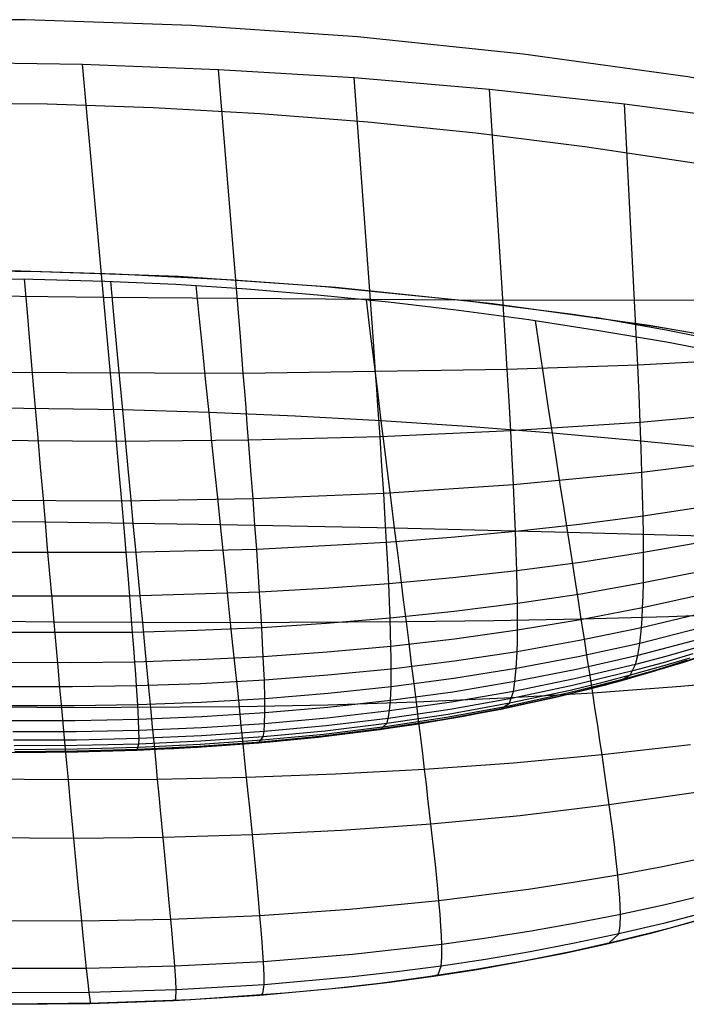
# Model space of a CAD drawing. Header units: millimetres. Extents: x -58 to 58, y -58 to 57.
# Tile 33 of 40: x 1 to 9, y 46 to 57. Entities that reach past the tile are written whole.
import ezdxf

# ---------------------------------------------------------------- set-up
doc = ezdxf.new("R2010")
doc.units = ezdxf.units.MM
doc.header["$MEASUREMENT"] = 0
doc.layers.add('Predefinito', color=5, linetype='Continuous')

msp = doc.modelspace()

# ---------------------------------------------------------------- linework, layer by layer
at = {"layer": 'Predefinito'}
for points in [[(20.39, 53.763), (18.522, 54.435), (16.632, 55.042), (14.722, 55.583), (12.795, 56.058), (10.852, 56.467), (8.897, 56.808), (6.931, 57.081), (4.957, 57.286), (2.976, 57.423), (0.992, 57.491), (-0.992, 57.491), (-2.976, 57.423), (-4.957, 57.286), (-6.931, 57.081), (-8.897, 56.808), (-10.852, 56.467), (-12.795, 56.058), (-14.722, 55.583), (-16.632, 55.042)], [(0, 56.5), (1.254, 56.486), (2.519, 56.444), (3.793, 56.373), (5.077, 56.271), (6.368, 56.14), (7.667, 55.977), (8.971, 55.783), (10.281, 55.557), (11.594, 55.298), (12.911, 55.005), (14.228, 54.679), (15.546, 54.319), (16.864, 53.925), (18.179, 53.496), (19.49, 53.032), (20.797, 52.533)], [(21.073, 50.261), (19.326, 50.958), (17.556, 51.595), (15.764, 52.17), (13.954, 52.683), (12.127, 53.134), (10.286, 53.521), (8.433, 53.844), (6.569, 54.103), (4.698, 54.297), (2.821, 54.427), (0.941, 54.492), (-0.941, 54.492), (-2.821, 54.427), (-4.698, 54.297), (-6.569, 54.103), (-8.433, 53.844), (-10.286, 53.521), (-12.127, 53.134), (-13.954, 52.683), (-15.764, 52.17), (-17.556, 51.595)], [(9.011, 49.881), (8.457, 49.707), (7.898, 49.549), (7.336, 49.409), (6.77, 49.284), (6.201, 49.174), (5.631, 49.079), (5.058, 48.998), (4.485, 48.929), (3.911, 48.872), (3.337, 48.827), (2.764, 48.793), (1.621, 48.752), (0.488, 48.745)], [(9.114, 49.916), (8.768, 49.802), (8.42, 49.696), (8.071, 49.596), (7.719, 49.503), (7.366, 49.416), (6.655, 49.26), (5.939, 49.129), (5.22, 49.019), (4.499, 48.93), (3.774, 48.861), (3.046, 48.809), (2.322, 48.773), (1.603, 48.752), (0.867, 48.744)], [(9.244, 46.811), (8.668, 46.65), (8.092, 46.505), (7.516, 46.375), (6.94, 46.26), (6.366, 46.159), (5.794, 46.07), (5.223, 45.994), (4.655, 45.93), (4.09, 45.877), (2.969, 45.799), (1.864, 45.757), (0.777, 45.744)]]:
    msp.add_lwpolyline(points, dxfattribs=at)
at = {"layer": 'Predefinito', "extrusion": (0.459919, 0.537098, 0.707107)}
for points in [[(23.377, 97.594), (23.358, 98.255), (23.352, 98.914), (23.361, 99.571), (23.384, 100.226), (23.421, 100.879), (23.472, 101.53), (23.537, 102.178), (23.618, 102.825), (23.713, 103.469), (23.823, 104.112), (23.948, 104.752), (24.088, 105.39), (24.243, 106.025), (24.414, 106.659), (24.601, 107.29), (24.803, 107.919), (25.021, 108.545), (25.253, 109.164), (25.498, 109.775), (25.756, 110.379), (26.027, 110.975), (26.31, 111.563), (26.606, 112.145), (26.913, 112.719), (27.232, 113.287), (27.562, 113.849), (27.902, 114.404), (28.253, 114.953), (28.985, 116.033), (29.755, 117.091), (30.559, 118.129), (31.394, 119.148), (32.251, 120.147), (33.13, 121.125), (34.033, 122.077), (34.497, 122.541), (34.971, 122.995), (35.456, 123.437), (35.954, 123.866), (36.209, 124.074), (36.467, 124.279), (36.731, 124.479), (36.999, 124.674), (37.272, 124.864), (37.549, 125.047), (37.832, 125.223), (38.118, 125.39), (38.408, 125.549), (38.703, 125.697), (38.852, 125.768), (39.003, 125.836), (39.155, 125.901), (39.308, 125.964), (39.463, 126.023), (39.62, 126.079), (39.778, 126.132), (39.937, 126.182), (40.098, 126.228), (40.259, 126.27), (40.421, 126.308), (40.584, 126.343), (40.747, 126.373), (40.91, 126.398), (41.074, 126.42), (41.238, 126.437), (41.403, 126.45), (41.569, 126.458), (41.735, 126.461), (41.902, 126.46), (42.069, 126.454), (42.236, 126.443), (42.402, 126.428), (42.567, 126.408), (42.731, 126.384), (42.894, 126.355), (43.055, 126.321), (43.215, 126.284), (43.374, 126.242), (43.532, 126.196), (43.688, 126.146), (43.844, 126.092), (43.998, 126.034), (44.152, 125.972), (44.304, 125.907), (44.456, 125.838), (44.606, 125.765), (44.754, 125.689), (44.901, 125.61), (45.045, 125.528), (45.189, 125.443), (45.33, 125.356), (45.469, 125.266), (45.607, 125.174), (45.878, 124.982), (46.142, 124.782), (46.401, 124.574), (46.655, 124.357)], [(45.634, 129.75), (45.323, 129.9), (45.166, 129.971), (45.008, 130.039), (44.85, 130.103), (44.69, 130.165), (44.529, 130.223), (44.367, 130.279), (44.205, 130.331), (44.041, 130.38), (43.876, 130.426), (43.71, 130.469), (43.543, 130.508), (43.375, 130.543), (43.206, 130.576), (43.036, 130.605), (42.865, 130.63), (42.694, 130.651), (42.522, 130.669), (42.351, 130.683), (42.179, 130.694), (42.008, 130.7), (41.837, 130.704), (41.666, 130.703), (41.495, 130.699), (41.325, 130.691), (41.155, 130.68), (40.984, 130.665), (40.814, 130.647), (40.644, 130.625), (40.475, 130.599), (40.305, 130.57), (40.135, 130.538), (39.966, 130.502), (39.798, 130.463), (39.631, 130.421), (39.465, 130.376), (39.3, 130.328), (39.136, 130.277), (38.974, 130.223), (38.652, 130.108), (38.335, 129.983), (38.022, 129.847), (37.712, 129.702), (37.406, 129.548), (37.103, 129.385), (36.804, 129.214), (36.51, 129.037), (36.22, 128.853), (35.935, 128.663), (35.655, 128.468), (35.38, 128.268), (34.84, 127.855), (34.315, 127.424), (33.804, 126.979), (33.303, 126.521), (32.812, 126.051), (32.331, 125.572), (31.391, 124.586), (30.476, 123.573), (29.586, 122.541), (28.721, 121.493), (27.884, 120.425), (27.08, 119.337), (26.309, 118.225), (25.576, 117.088), (25.224, 116.51), (24.881, 115.925), (24.55, 115.333), (24.228, 114.734), (23.918, 114.128), (23.619, 113.514), (23.331, 112.893), (23.055, 112.265), (22.792, 111.632), (22.543, 110.996), (22.307, 110.358), (22.086, 109.716), (21.877, 109.071), (21.683, 108.423), (21.502, 107.772), (21.334, 107.118), (21.18, 106.461), (21.039, 105.8), (20.911, 105.137), (20.796, 104.47), (20.695, 103.801), (20.607, 103.128), (20.532, 102.453), (20.47, 101.774), (20.422, 101.092), (20.386, 100.408)]]:
    msp.add_lwpolyline(points, dxfattribs=at)
at = {"layer": 'Predefinito', "extrusion": (0.998112, 0.044853, -0.041956)}
msp.add_lwpolyline([(54.294, 28.839), (54.386, 28.753)], dxfattribs=at)
at = {"layer": 'Predefinito', "extrusion": (0.997859, 0.047644, -0.044804)}
msp.add_lwpolyline([(54.219, 28.898), (54.312, 28.811)], dxfattribs=at)
at = {"layer": 'Predefinito', "extrusion": (0.997535, 0.050859, -0.048341)}
msp.add_lwpolyline([(54.121, 28.974), (54.217, 28.884)], dxfattribs=at)
at = {"layer": 'Predefinito', "extrusion": (0.996771, 0.057144, -0.056418)}
msp.add_lwpolyline([(53.865, 29.176), (53.972, 29.071)], dxfattribs=at)
at = {"layer": 'Predefinito', "extrusion": (0.995751, 0.063504, -0.066683)}
msp.add_lwpolyline([(53.525, 29.461), (53.651, 29.329)], dxfattribs=at)
at = {"layer": 'Predefinito', "extrusion": (0.994398, 0.069468, -0.079662)}
msp.add_lwpolyline([(53.109, 29.846), (53.262, 29.671)], dxfattribs=at)
at = {"layer": 'Predefinito', "extrusion": (1, 0, 0)}
for points in [[(46.65, 60.001), (46.65, 202.014)], [(45.877, 59.999), (45.877, 205.579)]]:
    msp.add_lwpolyline(points, dxfattribs=at)
at = {"layer": 'Predefinito'}
for points in [[(0.051, 56.983, 29.502), (1.675, 56.96, 29.502), (3.298, 56.899, 29.51), (4.917, 56.8, 29.525), (6.532, 56.663, 29.548), (8.139, 56.488, 29.578), (9.741, 56.276, 29.616)], [(2.322, 48.773, 60), (2.347, 48.849, 53.523), (2.349, 48.915, 51.905), (2.348, 49.011, 50.288), (2.343, 49.143, 48.671), (2.334, 49.317, 47.058), (2.327, 49.423, 46.254), (2.32, 49.542, 45.452), (2.31, 49.677, 44.653), (2.3, 49.828, 43.858), (2.287, 49.996, 43.067), (2.273, 50.182, 42.279), (2.256, 50.388, 41.498), (2.238, 50.614, 40.722), (2.218, 50.863, 39.953), (2.195, 51.133, 39.19), (2.17, 51.428, 38.434), (2.142, 51.748, 37.688), (2.112, 52.092, 36.952), (2.08, 52.46, 36.226), (2.063, 52.652, 35.869), (2.045, 52.851, 35.515), (2.027, 53.057, 35.164), (2.008, 53.27, 34.818), (1.988, 53.49, 34.479), (1.675, 56.96, 29.502)], [(3.774, 48.861, 60), (3.831, 48.935, 53.531), (3.84, 48.999, 51.914), (3.847, 49.092, 50.299), (3.85, 49.22, 48.684), (3.85, 49.39, 47.073), (3.844, 49.61, 45.468), (3.839, 49.742, 44.67), (3.832, 49.89, 43.875), (3.824, 50.054, 43.085), (3.814, 50.237, 42.298), (3.802, 50.439, 41.517), (3.788, 50.661, 40.742), (3.771, 50.905, 39.973), (3.753, 51.171, 39.21), (3.732, 51.461, 38.455), (3.709, 51.774, 37.708), (3.684, 52.112, 36.972), (3.656, 52.474, 36.246), (3.641, 52.663, 35.888), (3.626, 52.859, 35.534), (3.61, 53.061, 35.183), (3.593, 53.271, 34.837), (3.558, 53.709, 34.161), (3.298, 56.899, 29.51)], [(5.22, 49.019, 60), (5.306, 49.093, 53.545), (5.323, 49.155, 51.932), (5.338, 49.244, 50.32), (5.349, 49.367, 48.71), (5.356, 49.531, 47.101), (5.358, 49.744, 45.5), (5.358, 49.871, 44.704), (5.355, 50.014, 43.91), (5.351, 50.173, 43.121), (5.345, 50.35, 42.336), (5.338, 50.545, 41.556), (5.328, 50.76, 40.781), (5.316, 50.996, 40.012), (5.303, 51.253, 39.25), (5.287, 51.534, 38.495), (5.268, 51.837, 37.748), (5.247, 52.165, 37.011), (5.224, 52.515, 36.285), (5.199, 52.887, 35.572), (5.186, 53.083, 35.22), (5.172, 53.286, 34.873), (5.141, 53.71, 34.194), (4.917, 56.8, 29.525)], [(6.655, 49.26, 60), (6.768, 49.335, 53.567), (6.815, 49.477, 50.353), (6.834, 49.594, 48.747), (6.849, 49.749, 47.144), (6.86, 49.95, 45.548), (6.863, 50.071, 44.754), (6.865, 50.207, 43.962), (6.866, 50.358, 43.175), (6.864, 50.526, 42.391), (6.861, 50.711, 41.613), (6.856, 50.916, 40.839), (6.849, 51.14, 40.071), (6.841, 51.385, 39.31), (6.829, 51.651, 38.555), (6.816, 51.94, 37.808), (6.801, 52.251, 37.071), (6.783, 52.585, 36.343), (6.763, 52.939, 35.628), (6.752, 53.125, 35.275), (6.741, 53.319, 34.927), (6.716, 53.722, 34.245), (6.532, 56.663, 29.548)], [(8.071, 49.596, 60), (8.209, 49.67, 53.596), (8.272, 49.8, 50.396), (8.3, 49.907, 48.798), (8.323, 50.05, 47.202), (8.343, 50.237, 45.612), (8.351, 50.348, 44.82), (8.357, 50.474, 44.032), (8.362, 50.615, 43.247), (8.366, 50.771, 42.465), (8.368, 50.943, 41.689), (8.368, 51.133, 40.917), (8.366, 51.341, 40.15), (8.363, 51.569, 39.389), (8.357, 51.817, 38.635), (8.349, 52.087, 37.888), (8.339, 52.377, 37.15), (8.328, 52.687, 36.42), (8.314, 53.017, 35.703), (8.306, 53.191, 35.349), (8.298, 53.371, 34.998), (8.279, 53.747, 34.312), (8.139, 56.488, 29.578)], [(0.234, 54.499, 28.629), (1.186, 54.487, 28.631), (2.067, 54.461, 28.639), (3.475, 54.389, 28.663), (4.57, 54.308, 28.693), (6.235, 54.142, 28.758), (7.524, 53.978, 28.826), (8.589, 53.819, 28.895), (9.55, 53.657, 28.965)], [(0.234, 54.407, 28.716), (1.083, 54.397, 28.716), (1.941, 54.373, 28.724), (2.789, 54.334, 28.74), (3.634, 54.28, 28.763), (4.48, 54.21, 28.795), (5.324, 54.126, 28.835), (6.163, 54.027, 28.886), (6.999, 53.913, 28.945), (7.835, 53.785, 29.017), (8.664, 53.643, 29.102), (10.299, 53.321, 29.304)], [(1.766, 45.754, 60), (1.769, 45.774, 56.085), (1.756, 45.886, 52.113), (1.742, 46.002, 50.106), (1.724, 46.172, 48.086), (1.712, 46.282, 47.069), (1.698, 46.411, 46.048), (1.683, 46.562, 45.025), (1.666, 46.736, 43.999), (1.646, 46.937, 42.973), (1.623, 47.167, 41.947), (1.599, 47.428, 40.922), (1.571, 47.722, 39.899), (1.54, 48.053, 38.881), (1.523, 48.232, 38.374), (1.506, 48.422, 37.868), (1.488, 48.621, 37.364), (1.469, 48.831, 36.862), (1.449, 49.051, 36.364), (1.428, 49.281, 35.869), (1.406, 49.521, 35.378), (1.384, 49.772, 34.891), (1.361, 50.033, 34.408), (1.337, 50.304, 33.931), (1.312, 50.586, 33.458), (1.286, 50.878, 32.991), (1.259, 51.181, 32.53), (1.232, 51.495, 32.076), (1.204, 51.819, 31.628), (1.175, 52.154, 31.187), (1.145, 52.501, 30.754), (1.114, 52.858, 30.328), (1.083, 53.226, 29.912), (1.051, 53.606, 29.503), (1.018, 53.997, 29.105), (0.984, 54.399, 28.716)], [(2.77, 45.789, 60), (2.79, 45.808, 56.088), (2.793, 45.917, 52.118), (2.787, 46.03, 50.113), (2.775, 46.198, 48.093), (2.767, 46.306, 47.076), (2.756, 46.434, 46.056), (2.743, 46.583, 45.033), (2.727, 46.756, 44.008), (2.709, 46.955, 42.982), (2.688, 47.183, 41.956), (2.664, 47.441, 40.931), (2.637, 47.734, 39.909), (2.606, 48.062, 38.891), (2.589, 48.24, 38.383), (2.571, 48.428, 37.878), (2.552, 48.626, 37.374), (2.532, 48.835, 36.872), (2.511, 49.053, 36.374), (2.49, 49.282, 35.879), (2.467, 49.521, 35.388), (2.443, 49.77, 34.901), (2.418, 50.029, 34.419), (2.393, 50.298, 33.941), (2.366, 50.579, 33.469), (2.339, 50.869, 33.002), (2.31, 51.17, 32.541), (2.281, 51.482, 32.086), (2.25, 51.805, 31.638), (2.219, 52.138, 31.197), (2.187, 52.483, 30.764), (2.154, 52.838, 30.339), (2.12, 53.204, 29.922), (2.086, 53.582, 29.513), (2.05, 53.97, 29.114), (2.014, 54.371, 28.725)], [(3.792, 45.853, 60), (3.826, 45.871, 56.093), (3.842, 45.977, 52.128), (3.841, 46.088, 50.125), (3.834, 46.252, 48.107), (3.827, 46.359, 47.091), (3.818, 46.484, 46.072), (3.806, 46.631, 45.05), (3.792, 46.801, 44.026), (3.775, 46.997, 43.001), (3.754, 47.221, 41.976), (3.729, 47.476, 40.952), (3.701, 47.765, 39.931), (3.669, 48.088, 38.914), (3.651, 48.264, 38.407), (3.632, 48.45, 37.901), (3.612, 48.645, 37.398), (3.591, 48.851, 36.897), (3.569, 49.067, 36.399), (3.546, 49.292, 35.904), (3.522, 49.528, 35.413), (3.496, 49.774, 34.926), (3.47, 50.03, 34.444), (3.442, 50.297, 33.966), (3.413, 50.573, 33.494), (3.383, 50.86, 33.027), (3.353, 51.158, 32.566), (3.321, 51.466, 32.111), (3.288, 51.785, 31.663), (3.254, 52.114, 31.222), (3.219, 52.454, 30.788), (3.184, 52.805, 30.362), (3.147, 53.167, 29.944), (3.109, 53.54, 29.535), (3.071, 53.924, 29.136), (3.031, 54.32, 28.746)], [(10.59, 54.146, 33.751), (6.69, 54.141, 33.572), (1.926, 54.177, 33.478), (-3.391, 54.24, 33.542)], [(5.862, 46.08, 60), (5.918, 46.101, 56.11), (5.954, 46.201, 52.161), (5.962, 46.305, 50.167), (5.961, 46.459, 48.157), (5.957, 46.56, 47.146), (5.95, 46.678, 46.131), (5.94, 46.817, 45.114), (5.927, 46.978, 44.094), (5.909, 47.164, 43.073), (5.888, 47.377, 42.053), (5.862, 47.619, 41.033), (5.832, 47.893, 40.016), (5.796, 48.201, 39.002), (5.777, 48.369, 38.496), (5.756, 48.545, 37.992), (5.733, 48.732, 37.49), (5.709, 48.928, 36.99), (5.684, 49.133, 36.493), (5.658, 49.348, 35.999), (5.63, 49.573, 35.509), (5.601, 49.808, 35.023), (5.57, 50.052, 34.541), (5.538, 50.307, 34.064), (5.505, 50.571, 33.591), (5.471, 50.845, 33.124), (5.435, 51.129, 32.662), (5.398, 51.424, 32.206), (5.36, 51.728, 31.757), (5.321, 52.043, 31.314), (5.281, 52.368, 30.879), (5.239, 52.704, 30.451), (5.197, 53.051, 30.03), (5.153, 53.408, 29.619), (5.108, 53.775, 29.216), (5.063, 54.154, 28.822)], [(14.065, 52.654, 30.258), (13.951, 52.676, 30.189), (13.836, 52.699, 30.122), (13.719, 52.721, 30.057), (13.601, 52.745, 29.995), (13.481, 52.768, 29.936), (13.359, 52.792, 29.878), (13.236, 52.816, 29.824), (13.112, 52.84, 29.772), (12.982, 52.866, 29.722), (12.852, 52.891, 29.675), (12.721, 52.917, 29.63), (12.591, 52.943, 29.589), (12.334, 52.996, 29.514), (12.082, 53.049, 29.448), (11.836, 53.102, 29.391), (11.595, 53.154, 29.341), (11.134, 53.256, 29.257), (10.697, 53.354, 29.186), (9.448, 53.625, 29.023), (8.638, 53.787, 28.927), (7.791, 53.94, 28.842)], [(7.949, 46.471, 60.001), (8.075, 46.585, 52.216), (8.088, 46.677, 50.235), (8.092, 46.816, 48.24), (8.084, 47.014, 46.229), (8.074, 47.14, 45.219), (8.061, 47.286, 44.207), (8.043, 47.456, 43.194), (8.02, 47.65, 42.181), (7.992, 47.871, 41.168), (7.958, 48.122, 40.157), (7.919, 48.403, 39.149), (7.873, 48.719, 38.145), (7.848, 48.89, 37.645), (7.821, 49.07, 37.147), (7.792, 49.259, 36.651), (7.762, 49.457, 36.159), (7.73, 49.664, 35.67), (7.697, 49.88, 35.185), (7.662, 50.106, 34.703), (7.625, 50.34, 34.226), (7.587, 50.584, 33.753), (7.548, 50.837, 33.286), (7.507, 51.1, 32.823), (7.464, 51.372, 32.366), (7.42, 51.654, 31.915), (7.375, 51.945, 31.47), (7.328, 52.246, 31.031), (7.28, 52.558, 30.6), (7.231, 52.879, 30.176), (7.181, 53.21, 29.759), (7.129, 53.551, 29.351), (7.077, 53.902, 28.952)], [(10.605, 53.491, 35.135), (8.298, 53.371, 34.998), (6.741, 53.319, 34.927), (3.593, 53.271, 34.837), (0.418, 53.281, 34.818)], [(9.302, 52.369, 30.821), (8.298, 52.468, 30.701), (7.28, 52.558, 30.6), (6.262, 52.636, 30.517), (5.239, 52.704, 30.451), (4.212, 52.761, 30.399), (3.184, 52.805, 30.362), (2.154, 52.838, 30.339), (0.089, 52.866, 30.331)], [(9.857, 52.825, 36.517), (8.328, 52.687, 36.42), (6.783, 52.585, 36.343), (5.224, 52.515, 36.285), (3.656, 52.474, 36.246), (2.08, 52.46, 36.226), (0.498, 52.469, 36.225)], [(9.865, 52.28, 37.987), (8.349, 52.087, 37.888), (6.816, 51.94, 37.808), (5.268, 51.837, 37.748), (3.709, 51.774, 37.708), (2.142, 51.748, 37.688), (0.569, 51.753, 37.687)], [(9.117, 51.683, 39.438), (8.363, 51.569, 39.389), (7.604, 51.47, 39.347), (6.841, 51.385, 39.31), (6.073, 51.313, 39.277), (5.303, 51.253, 39.25), (3.753, 51.171, 39.21), (2.195, 51.133, 39.19), (0.63, 51.136, 39.189)], [(9.513, 51.317, 32.6), (8.494, 51.345, 32.473), (7.464, 51.372, 32.366), (5.398, 51.424, 32.206), (3.321, 51.466, 32.111), (1.232, 51.495, 32.076), (-0.805, 51.509, 32.098)], [(9.117, 51.266, 40.964), (8.368, 51.133, 40.917), (7.614, 51.016, 40.875), (6.856, 50.916, 40.839), (6.094, 50.831, 40.808), (5.328, 50.76, 40.781), (4.559, 50.704, 40.759), (3.788, 50.661, 40.742), (2.238, 50.614, 40.722), (0.682, 50.615, 40.721)], [(9.109, 50.92, 42.51), (8.366, 50.771, 42.465), (7.618, 50.639, 42.426), (6.864, 50.526, 42.391), (6.107, 50.43, 42.361), (5.345, 50.35, 42.336), (4.581, 50.286, 42.315), (3.814, 50.237, 42.298), (3.044, 50.203, 42.286), (2.273, 50.182, 42.279), (0.725, 50.179, 42.279)], [(9.095, 50.638, 44.074), (8.357, 50.474, 44.032), (7.614, 50.331, 43.995), (6.865, 50.207, 43.962), (6.112, 50.101, 43.934), (5.355, 50.014, 43.91), (4.595, 49.944, 43.891), (3.832, 49.89, 43.875), (3.067, 49.852, 43.864), (2.3, 49.828, 43.858), (1.531, 49.818, 43.855), (0.76, 49.822, 43.857)], [(9.697, 50.405, 34.463), (8.666, 50.368, 34.335), (7.625, 50.34, 34.226), (6.583, 50.32, 34.136), (5.538, 50.307, 34.064), (3.442, 50.297, 33.966), (1.337, 50.304, 33.931), (-0.728, 50.326, 33.954)], [(9.076, 50.411, 45.65), (8.343, 50.237, 45.612), (7.604, 50.083, 45.578), (6.86, 49.95, 45.548), (6.111, 49.838, 45.522), (5.358, 49.744, 45.5), (4.603, 49.669, 45.482), (3.844, 49.61, 45.468), (3.082, 49.569, 45.458), (2.32, 49.542, 45.452), (1.556, 49.531, 45.45), (0.789, 49.533, 45.452)], [(9.052, 50.234, 47.236), (8.323, 50.05, 47.202), (7.589, 49.888, 47.171), (6.849, 49.749, 47.144), (6.105, 49.63, 47.121), (5.356, 49.531, 47.101), (4.604, 49.452, 47.085), (3.85, 49.39, 47.073), (3.092, 49.345, 47.064), (2.334, 49.317, 47.058), (1.575, 49.304, 47.056), (0.811, 49.305, 47.058)], [(9.023, 50.098, 48.828), (8.3, 49.907, 48.798), (7.57, 49.739, 48.771), (6.834, 49.594, 48.747), (6.093, 49.47, 48.727), (5.349, 49.367, 48.71), (4.601, 49.284, 48.695), (3.85, 49.22, 48.684), (3.097, 49.173, 48.676), (2.343, 49.143, 48.671), (1.589, 49.128, 48.67), (0.829, 49.128, 48.671)], [(8.991, 49.997, 50.422), (8.633, 49.895, 50.409), (8.272, 49.8, 50.396), (7.546, 49.627, 50.373), (6.815, 49.477, 50.353), (6.078, 49.35, 50.335), (5.338, 49.244, 50.32), (4.594, 49.158, 50.308), (3.847, 49.092, 50.299), (3.097, 49.043, 50.292), (2.348, 49.011, 50.288), (1.599, 48.995, 50.286), (0.842, 48.993, 50.287)], [(9.192, 49.939, 56.811), (8.844, 49.824, 56.806), (8.493, 49.717, 56.802), (8.14, 49.616, 56.798), (7.786, 49.522, 56.794), (7.43, 49.434, 56.79), (6.713, 49.277, 56.783), (5.991, 49.144, 56.777), (5.265, 49.033, 56.772), (4.537, 48.943, 56.768), (3.805, 48.873, 56.765), (3.07, 48.82, 56.763), (2.337, 48.784, 56.761), (1.609, 48.764, 56.761), (0.866, 48.757, 56.761)], [(8.956, 49.925, 52.017), (8.6, 49.82, 52.006), (8.242, 49.723, 51.996), (7.52, 49.546, 51.976), (6.793, 49.393, 51.96), (6.06, 49.263, 51.945), (5.323, 49.155, 51.932), (4.583, 49.067, 51.922), (3.84, 48.999, 51.914), (3.094, 48.948, 51.909), (2.349, 48.915, 51.905), (1.605, 48.897, 51.904), (0.852, 48.894, 51.905)], [(8.92, 49.875, 53.613), (8.566, 49.769, 53.604), (8.209, 49.67, 53.596), (7.851, 49.577, 53.588), (7.492, 49.49, 53.58), (6.768, 49.335, 53.567), (6.039, 49.203, 53.555), (5.306, 49.093, 53.545), (4.57, 49.004, 53.537), (3.831, 48.935, 53.531), (3.088, 48.884, 53.526), (2.347, 48.849, 53.523), (1.609, 48.83, 53.522), (0.859, 48.826, 53.523)], [(8.882, 49.844, 55.21), (8.53, 49.736, 55.203), (8.175, 49.636, 55.196), (7.819, 49.542, 55.191), (7.461, 49.455, 55.185), (6.741, 49.298, 55.175), (6.016, 49.165, 55.166), (5.286, 49.055, 55.158), (4.554, 48.965, 55.152), (3.819, 48.895, 55.148), (3.08, 48.843, 55.144), (2.343, 48.807, 55.142), (1.61, 48.787, 55.141), (0.863, 48.782, 55.142)], [(9.152, 49.927, 58.405), (8.805, 49.812, 58.403), (8.456, 49.705, 58.401), (8.105, 49.604, 58.399), (7.752, 49.51, 58.397), (7.398, 49.423, 58.395), (6.684, 49.267, 58.392), (5.965, 49.134, 58.389), (5.243, 49.023, 58.386), (4.518, 48.934, 58.384), (3.79, 48.863, 58.382), (3.058, 48.811, 58.381), (2.33, 48.775, 58.381), (1.607, 48.754, 58.38), (0.867, 48.746, 58.381)], [(9.851, 49.628, 36.391), (8.811, 49.535, 36.266), (7.762, 49.457, 36.159), (6.711, 49.396, 36.071), (5.658, 49.348, 35.999), (4.602, 49.314, 35.944), (3.546, 49.292, 35.904), (1.428, 49.281, 35.869), (-0.659, 49.31, 35.891)], [(8.928, 48.839, 38.246), (7.873, 48.719, 38.145), (6.815, 48.622, 38.061), (5.756, 48.545, 37.992), (4.694, 48.488, 37.939), (3.632, 48.45, 37.901), (2.571, 48.428, 37.878), (1.506, 48.422, 37.868), (0.446, 48.431, 37.871)], [(9.018, 48.277, 40.251), (7.958, 48.122, 40.157), (6.896, 47.994, 40.079), (5.832, 47.893, 40.016), (4.766, 47.817, 39.967), (3.701, 47.765, 39.931), (2.637, 47.734, 39.909), (1.571, 47.722, 39.899), (0.508, 47.73, 39.902)], [(9.124, 47.495, 44.282), (8.593, 47.386, 44.243), (8.061, 47.286, 44.207), (7.528, 47.196, 44.174), (6.994, 47.115, 44.145), (5.927, 46.978, 44.094), (4.859, 46.874, 44.055), (3.792, 46.801, 44.026), (2.727, 46.756, 44.008), (1.666, 46.736, 43.999), (0.603, 46.741, 44)], [(9.154, 47.058, 48.296), (8.624, 46.931, 48.267), (8.092, 46.816, 48.24), (7.56, 46.711, 48.216), (7.027, 46.617, 48.194), (6.494, 46.533, 48.175), (5.961, 46.459, 48.157), (4.896, 46.339, 48.128), (3.834, 46.252, 48.107), (2.775, 46.198, 48.093), (1.724, 46.172, 48.086), (0.668, 46.173, 48.085)], [(9.134, 46.846, 52.253), (8.605, 46.709, 52.234), (8.075, 46.585, 52.216), (7.545, 46.472, 52.2), (7.014, 46.371, 52.186), (6.484, 46.28, 52.173), (5.954, 46.201, 52.161), (5.425, 46.131, 52.151), (4.896, 46.071, 52.142), (3.842, 45.977, 52.128), (2.793, 45.917, 52.118), (1.756, 45.886, 52.113), (0.711, 45.881, 52.111)], [(0.744, 45.744, 60), (1.766, 45.754, 60), (2.77, 45.789, 60), (3.792, 45.853, 60), (4.825, 45.948, 60), (5.343, 46.009, 60), (5.862, 46.08, 60), (6.382, 46.161, 60), (6.903, 46.253, 60.001), (7.426, 46.356, 60.001), (7.949, 46.471, 60.001), (8.471, 46.598, 60.001), (8.993, 46.739, 60.001)]]:
    msp.add_polyline3d(points, dxfattribs=at)

doc.saveas('drawing.dxf')
